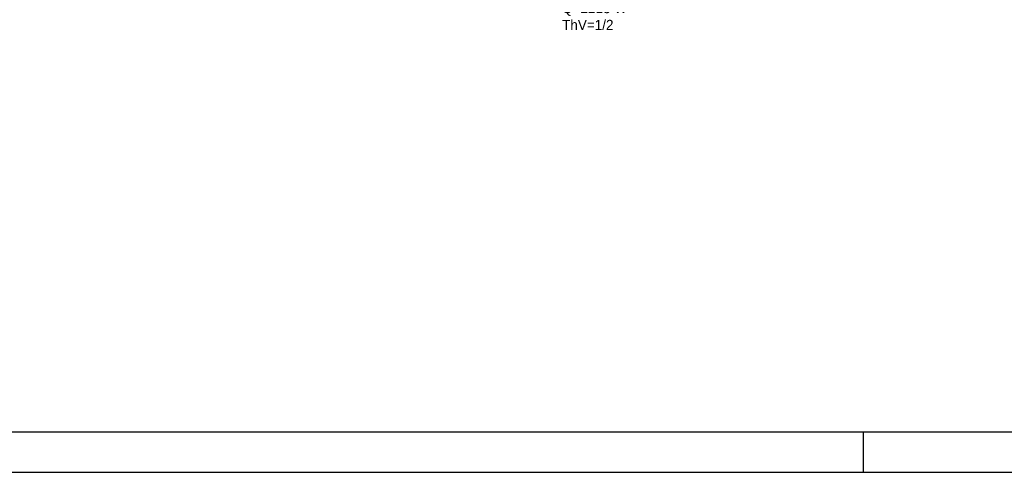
# Model space of a CAD drawing. Extents: x -36528 to 124080, y 290752 to 374852.
# Tile 9 of 66: x 40175 to 64566, y 290752 to 301958. Entities that reach past the tile are written whole.
import ezdxf

# ---------------------------------------------------------------- set-up
doc = ezdxf.new("R2010")
doc.units = 0
doc.header["$LTSCALE"] = 100
doc.layers.get('0').update_dxf_attribs({"linetype": 'CONTINUOUS'})
for name, color, linetype in [('00KAD025', 2, 'CONTINUOUS'), ('00KAD070', 5, 'CONTINUOUS'), ('WI561---', 1, 'CONTINUOUS')]:
    doc.layers.add(name, color=color, linetype=linetype)
doc.styles.add('BURO-025', font='BUROFONT.shx', dxfattribs={"height": 250})

# ---------------------------------------------------------------- blocks, each defined once
blk = doc.blocks.new('CVRINFO2')
at = {"color": 0, "linetype": 'CONTINUOUS', "style": 'BURO-025'}
for tag, p in [('CV_TEXT125', (0, 0)), ('CV_TEXT225', (0, -4.17)), ('CV_TEXT325', (0, -8.33)), ('CV_TEXT425', (0, -12.5))]:
    blk.add_attdef(tag, p, '', height=2.5, dxfattribs=at)

msp = doc.modelspace()

# ---------------------------------------------------------------- linework, layer by layer
at = {"layer": '00KAD025', "linetype": 'CONTINUOUS'}
for p, q in [((61079.808, 290752.102), (61079.808, 291752.102)), ((-36528, 290752.102), (124079.808, 290752.102))]:
    msp.add_line(p, q, dxfattribs=at)
at = {"layer": '00KAD070', "linetype": 'CONTINUOUS'}
msp.add_line((-35528, 291752.102), (123079.808, 291752.102), dxfattribs=at)

# ---------------------------------------------------------------- block references
at = {"layer": 'WI561---'}
ref = msp.add_blockref('CVRINFO2', (53611.721, 302537.733), dxfattribs=dict(at, xscale=100, yscale=100, zscale=100))
ref.add_attrib('CV_TEXT125', '%%u2240-400-21', (53611.721, 302537.733), dxfattribs={"layer": '0', "color": 2, "linetype": 'CONTINUOUS', "height": 250, "style": 'BURO-025'})
ref.add_attrib('CV_TEXT225', 'Q=2213 W', (53611.721, 302121.066), dxfattribs={"layer": '0', "color": 2, "linetype": 'CONTINUOUS', "height": 250, "style": 'BURO-025'})
ref.add_attrib('CV_TEXT325', 'ThV=1/2', (53611.721, 301704.399), dxfattribs={"layer": '0', "color": 2, "linetype": 'CONTINUOUS', "height": 250, "style": 'BURO-025'})

doc.saveas('drawing.dxf')
